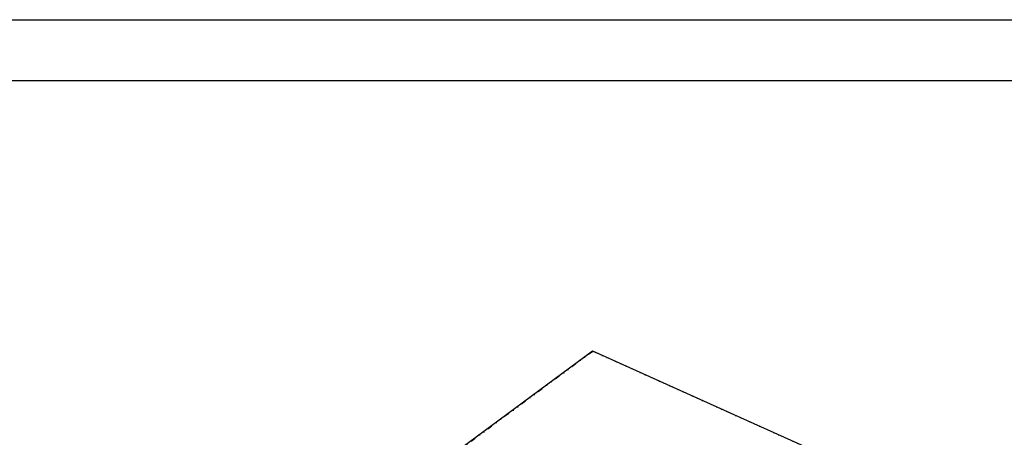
# Model space of a CAD drawing. Header units: millimetres. Extents: x 0 to 3370, y -35 to 2376.
# Tile 13 of 14: x 2196 to 2780, y 2128 to 2376. Entities that reach past the tile are written whole.
import ezdxf

# ---------------------------------------------------------------- set-up
doc = ezdxf.new("R2010")
doc.units = ezdxf.units.MM
doc.linetypes.add('DASHEDBIDOT', pattern=[12.4, 3, -3, 0.2, -3, 0.2, -3])
doc.layers.add('Layer0000', color=7, linetype='Continuous', lineweight=25)

# ---------------------------------------------------------------- blocks, each defined once
blk = doc.blocks.new('ata-Border-A1-002')
at = {"color": 253, "ltscale": 0.5}
blk.add_line((0, 594), (841, 594), dxfattribs=at)
blk.add_line((7, 585), (834, 585))

msp = doc.modelspace()

# ---------------------------------------------------------------- linework, layer by layer
at = {"layer": 'Layer0000', "color": 7, "linetype": 'Continuous', "lineweight": 25}
for p, q in [((2448.6542051, 2115.1126243), (2535.8072125, 2179.6538451)), ((2535.817017, 2179.6550896), (2754.0225752, 2081.5621151))]:
    msp.add_line(p, q, dxfattribs=at)
at = {"layer": 'Layer0000', "color": 251, "linetype": 'DASHEDBIDOT', "lineweight": 18}
for p, q in [((2535.9359304, 2179.3217798), (2449.2489808, 2115.1256985)), ((2753.6122032, 2081.4667423), (2535.9359304, 2179.3217798))]:
    msp.add_line(p, q, dxfattribs=at)
at = {"layer": 'Layer0000', "color": 7, "linetype": 'Continuous', "lineweight": 25}
msp.add_arc((2535.8139201, 2179.63985), 0.0145859, 66.2505019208, 128.9094404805, dxfattribs=at)
msp.add_open_spline([(2535.8197944, 2179.6532006), (2535.8547154, 2179.6388392), (2535.8956884, 2179.5092041), (2535.9359304, 2179.3217798)], degree=3, dxfattribs=at)

# ---------------------------------------------------------------- block references
at = {"xscale": 4, "yscale": 4, "zscale": 4}
msp.add_blockref('ata-Border-A1-002', (0, 0), dxfattribs=at)

doc.saveas('drawing.dxf')
